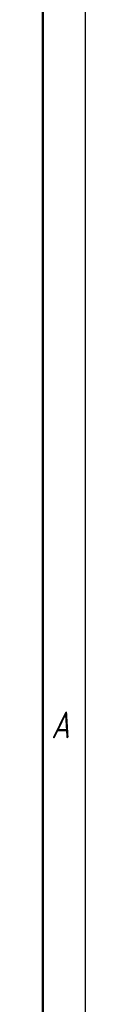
# Model space of a CAD drawing. Header units: millimetres. Extents: x -4672 to 9781, y -278 to 1426.
# Tile 26 of 29: x 1660 to 1680, y 455 to 922. Entities that reach past the tile are written whole.
import ezdxf

# ---------------------------------------------------------------- set-up
doc = ezdxf.new("R2010")
doc.units = ezdxf.units.MM
doc.header["$LTSCALE"] = 4
doc.layers.add('Кромка (ГОСТ)', color=7, linetype='Continuous', lineweight=50)
doc.styles.add('Альтернативный текст (ГОСТ)', font='arial.ttf', dxfattribs={"width": 0.8})

# ---------------------------------------------------------------- blocks, each defined once
blk = doc.blocks.new('Рамки ГОСТ - Рамка')
at = {"layer": 'Кромка (ГОСТ)', "lineweight": 25}
blk.add_line((420, 297), (420, 0), dxfattribs=at)
at = {"layer": 'Кромка (ГОСТ)'}
blk.add_line((415, 5), (415, 292), dxfattribs=at)
at = {"layer": 'Кромка (ГОСТ)', "insert": (416, 148.5), "char_height": 3.17, "width": 5.0704, "attachment_point": 1, "style": 'Альтернативный текст (ГОСТ)'}
blk.add_mtext('\\fGOST Common|b0|i1;{\\H3.1700;A}', dxfattribs=at)

msp = doc.modelspace()

# ---------------------------------------------------------------- block references
at = {"xscale": 4, "yscale": 4, "zscale": 4}
msp.add_blockref('Рамки ГОСТ - Рамка', (0, 0), dxfattribs=at)

doc.saveas('drawing.dxf')
